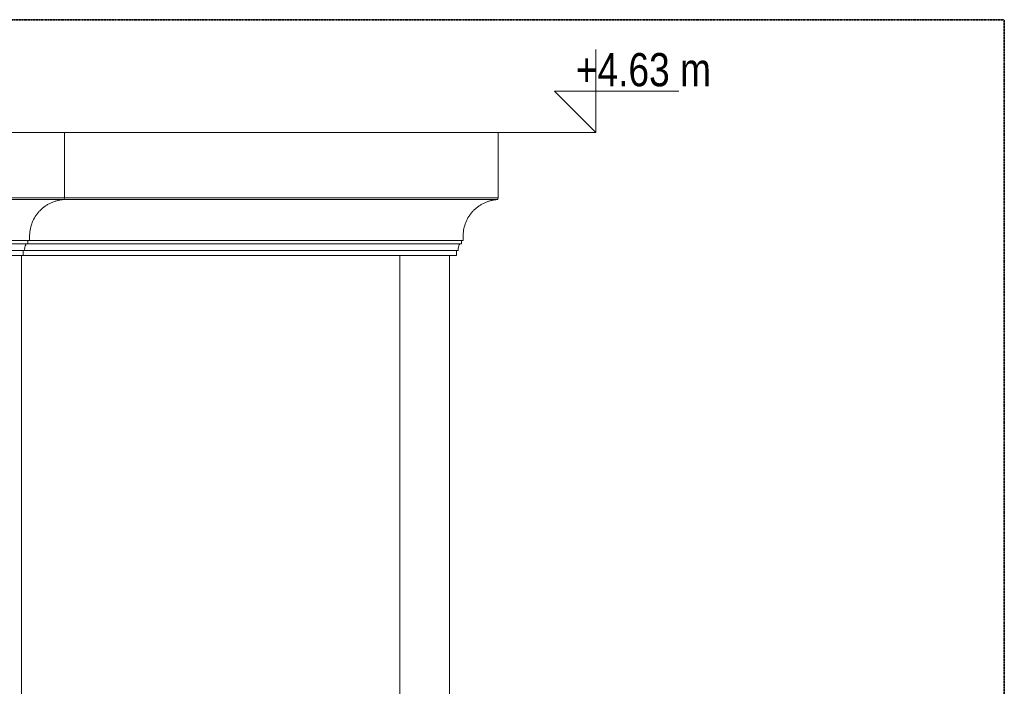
# Model space of a CAD drawing. Header units: millimetres. Extents: x -784 to 360321, y -10607 to 16514.
# Tile 8 of 95: x 48403 to 54334, y 1295 to 5310. Entities that reach past the tile are written whole.
import ezdxf

# ---------------------------------------------------------------- set-up
doc = ezdxf.new("R2010")
doc.units = ezdxf.units.MM
doc.linetypes.add('__FK_przerywana', pattern=[3.2004, 1.6002, -1.6002])
for name, color, linetype, lineweight in [('A-DETL-THIN', 7, 'Continuous', 5), ('A-GENM', 7, 'Continuous', 5), ('G-ANNO-DIMS', 7, 'Continuous', 5), ('S-COLS-SYMB', 7, 'Continuous', 18)]:
    doc.layers.add(name, color=color, linetype=linetype, lineweight=lineweight)
doc.layers.add('A-WALL', color=7, linetype='Continuous', lineweight=18, true_color=0x7f7f7f)
doc.styles.add('Arial_2', font='arial.ttf', dxfattribs={"width": 0.8, "height": 200})

# ---------------------------------------------------------------- blocks, each defined once
blk = doc.blocks.new('Modele ogólne 1 - Modele ogólne 1-1641072-Północ')
at = {"layer": 'A-GENM'}
for p, q in [((35653.4, 4630), (48673.4, 4630)), ((48673.4, 4630), (51284.4, 4630)), ((48673.4, 4237), (48673.4, 4630)), ((51284.4, 4237), (51284.4, 4630)), ((48673.4, 4237), (35653.4, 4237)), ((48670.1, 4226.1), (35656.7, 4226.1)), ((51281.1, 4226.1), (48670.1, 4226.1)), ((51284.4, 4237), (48673.4, 4237)), ((48463.4, 3980), (35863.4, 3980)), ((48453.4, 3960), (48453.4, 3980)), ((51074.4, 3980), (48463.4, 3980)), ((51064.4, 3960), (51064.4, 3980)), ((48453.4, 3960), (35873.4, 3960)), ((48433.4, 3920), (35893.4, 3920)), ((48423.4, 3890), (48423.4, 3920)), ((51044.4, 3920), (48433.4, 3920)), ((51064.4, 3960), (48453.4, 3960)), ((51034.4, 3890), (51034.4, 3920)), ((48423.4, 3890), (35903.4, 3890)), ((51034.4, 3890), (48423.4, 3890))]:
    blk.add_line(p, q, dxfattribs=at)
for points in [[(48463.5, 4022.1), (48464.5, 4035.2), (48468.7, 4061.4), (48482, 4098.9), (48498.5, 4127.7), (48514.7, 4148.7), (48528.1, 4163.2), (48542.9, 4176.5), (48556.1, 4186.4), (48567.2, 4193.6), (48575.7, 4198.7), (48584.5, 4203.3), (48593.5, 4207.5), (48602.6, 4211.4), (48615, 4215.9), (48630.9, 4220.5), (48650.2, 4224.3), (48663.4, 4225.7), (48670.1, 4226.1)], [(51074.5, 4022.1), (51075.5, 4035.2), (51079.7, 4061.4), (51093, 4098.9), (51109.5, 4127.7), (51125.7, 4148.7), (51139.1, 4163.2), (51153.9, 4176.5), (51167.1, 4186.4), (51178.2, 4193.6), (51186.7, 4198.7), (51195.5, 4203.3), (51204.5, 4207.5), (51213.6, 4211.4), (51226, 4215.9), (51241.9, 4220.5), (51261.2, 4224.3), (51274.4, 4225.7), (51281.1, 4226.1)]]:
    blk.add_open_spline(points, degree=3, knots=[0, 0, 0, 0, 0.125, 0.25, 0.375, 0.4375, 0.5, 0.5625, 0.625, 0.65625, 0.6875, 0.71875, 0.75, 0.78125, 0.8125, 0.875, 0.9375, 1, 1, 1, 1], dxfattribs=at)
for points in [[(48670.1, 4226.1), (48671, 4227.8), (48672.4, 4231.4), (48673.2, 4235.1), (48673.4, 4237)], [(51281.1, 4226.1), (51282, 4227.8), (51283.4, 4231.4), (51284.2, 4235.1), (51284.4, 4237)], [(48463.4, 3980), (48463, 3987), (48462.5, 4001), (48463, 4015.1), (48463.5, 4022.1)], [(51074.4, 3980), (51074, 3987), (51073.5, 4001), (51074, 4015.1), (51074.5, 4022.1)], [(48433.4, 3920), (48432.8, 3924.7), (48432.8, 3934.1), (48436.3, 3947.8), (48440.7, 3956.2), (48443.4, 3960)], [(51044.4, 3920), (51043.8, 3924.7), (51043.8, 3934.1), (51047.3, 3947.8), (51051.7, 3956.2), (51054.4, 3960)]]:
    blk.add_open_spline(points, degree=3, dxfattribs=at)
blk = doc.blocks.new('Rzędne punktów - Znacznik rzędnej-348474-Północ')
at = {"layer": 'G-ANNO-DIMS'}
for p, q in [((18045.3, 13687.9), (18045.3, 14187.9)), ((17795.3, 13937.9), (18045.3, 13687.9)), ((17795.3, 13937.9), (18545.3, 13937.9))]:
    blk.add_line(p, q, dxfattribs=at)

msp = doc.modelspace()

# ---------------------------------------------------------------- linework, layer by layer
at = {"layer": 'A-DETL-THIN', "color": 4, "linetype": '__FK_przerywana', "lineweight": 35, "true_color": 0x00ffff}
for p, q in [((35539.4, 5310), (54333.6, 5310)), ((54333.6, 5310), (54333.6, -2720))]:
    msp.add_line(p, q, dxfattribs=at)
at = {"layer": 'A-WALL', "color": 7, "lineweight": 5}
msp.add_line((48413.4, -1300), (48413.4, 3890), dxfattribs=at)
at = {"layer": 'G-ANNO-DIMS', "color": 1, "true_color": 0xff0000}
msp.add_line((51284.4, 4630), (51874, 4630), dxfattribs=at)
at = {"layer": 'S-COLS-SYMB'}
for p, q in [((50692.4, 3890), (50692.4, -20)), ((50992.4, -20), (50992.4, 3890))]:
    msp.add_line(p, q, dxfattribs=at)

# ---------------------------------------------------------------- block references
at = {"layer": 'A-GENM'}
msp.add_blockref('Modele ogólne 1 - Modele ogólne 1-1641072-Północ', (0, 0), dxfattribs=at)
at = {"layer": 'G-ANNO-DIMS'}
msp.add_blockref('Rzędne punktów - Znacznik rzędnej-348474-Północ', (33828.7, -9057.9), dxfattribs=at)

# ---------------------------------------------------------------- texts
at = {"layer": 'G-ANNO-DIMS', "color": 1, "true_color": 0xff0000, "insert": (51753, 5109.1), "char_height": 200, "width": 962.269, "attachment_point": 1, "line_spacing_factor": 0.941778, "style": 'Arial_2'}
msp.add_mtext('+4.63 m', dxfattribs=at)

doc.saveas('drawing.dxf')
